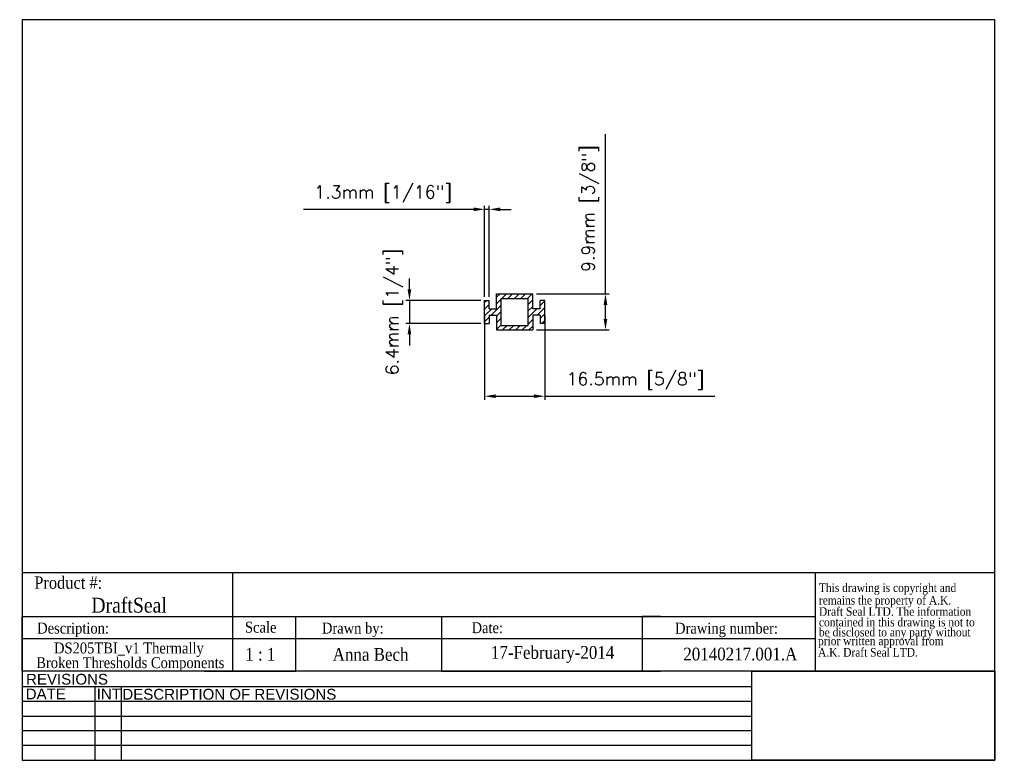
# Model space of a CAD drawing. Header units: millimetres. Extents: x 2361 to 2631, y 15 to 219.
import ezdxf
from ezdxf.enums import TextEntityAlignment as Align

# ---------------------------------------------------------------- set-up
doc = ezdxf.new("R2010")
doc.units = ezdxf.units.MM
doc.header["$MEASUREMENT"] = 0
doc.layers.add('AM_5', color=3, linetype='Continuous', lineweight=25)
doc.layers.add('BORDER', color=7, linetype='Continuous', lineweight=25)
doc.layers.add('FRAME', color=7, linetype='Continuous')
doc.styles.add('DS GROUP', font='arial.ttf')
doc.styles.get("Standard").update_dxf_attribs({"font": 'ROMANS.SHX'})
doc.styles.add('TAG', font='GARA.TTF')
doc.dimstyles.new('AM_ISO$0', dxfattribs={"dimtxt": 1.5, "dimasz": 1.5, "dimexe": 1, "dimexo": 1, "dimgap": 1.5, "dimtad": 1, "dimdec": 0, "dimdsep": 46, "dimtxsty": 'Standard', "dimcen": 0, "dimclrd": 256, "dimclre": 256, "dimclrt": 2, "dimadec": 0, "dimazin": 2, "dimtp": 0.1, "dimtm": 0.1, "dimtfac": 0.71, "dimtdec": 0, "dimtmove": 0, "dimatfit": 3, "dimfxl": 1, "dimlwd": -1, "dimlwe": -1, "dimarcsym": 1})
picture_1 = doc.add_image_def('image1.bmp', size_in_pixel=(901, 331))

# ---------------------------------------------------------------- blocks, each defined once
blk = doc.blocks.new('A$C08671A0E')
at = {"layer": 'FRAME', "style": 'TAG'}
for s, p in [('This drawing is copyright and', (14.8, -52.3)), ('remains the property of A.K.', (14.8, -101.5)), ('Draft Seal LTD. The information', (14.8, -145.7)), ('contained in this drawing is not to  ', (14.8, -187.4)), ('be disclosed to any party without ', (14.8, -226.7)), (' prior written approval from', (0, -261.2)), (' A.K. Draft Seal LTD.', (0, -306.1))]:
    blk.add_text(s, height=33.819, dxfattribs=at).set_placement(p)
blk = doc.blocks.new('*D465')
at = {"layer": 'AM_5', "linetype": 'ByBlock', "transparency": 16777216}
for p, q in [((2488.85, 137.32), (2488.85, 114.2)), ((2505.36, 137.32), (2505.36, 114.2)), ((2491.85, 115.2), (2502.36, 115.2)), ((2505.36, 115.2), (2552.03, 115.2))]:
    blk.add_line(p, q, dxfattribs=at)
at = {"layer": 'AM_5', "transparency": 16777216}
for points in [[(2491.85, 115.7), (2491.85, 114.7), (2488.85, 115.2)], [(2502.36, 115.7), (2502.36, 114.7), (2505.36, 115.2)]]:
    blk.add_solid(points, dxfattribs=at)
at = {"layer": 'Defpoints', "color": 0, "transparency": 16777216}
for p in [(2488.85, 138.32), (2505.36, 138.32), (2505.36, 115.2)]:
    blk.add_point(p, dxfattribs=at)
at = {"layer": 'AM_5', "color": 7, "transparency": 16777216, "insert": (2530.19, 119.37), "char_height": 3.5, "attachment_point": 5}
blk.add_mtext('16.5mm [5/8"]', dxfattribs=at)
blk = doc.blocks.new('*D466')
at = {"layer": 'AM_5', "linetype": 'ByBlock', "transparency": 16777216}
for p, q in [((2522, 143.27), (2522, 187.11)), ((2503.06, 143.27), (2523, 143.27)), ((2522, 136.37), (2522, 140.27)), ((2503.06, 133.37), (2523, 133.37))]:
    blk.add_line(p, q, dxfattribs=at)
at = {"layer": 'AM_5', "transparency": 16777216}
for points in [[(2521.5, 140.27), (2522.5, 140.27), (2522, 143.27)], [(2521.5, 136.37), (2522.5, 136.37), (2522, 133.37)]]:
    blk.add_solid(points, dxfattribs=at)
at = {"layer": 'Defpoints', "color": 0, "transparency": 16777216}
for p in [(2502.06, 143.27), (2502.06, 133.37), (2522, 133.37)]:
    blk.add_point(p, dxfattribs=at)
at = {"layer": 'AM_5', "color": 7, "transparency": 16777216, "insert": (2517.83, 166.69), "char_height": 3.5, "attachment_point": 5, "rotation": 90}
blk.add_mtext('9.9mm [3/8"]', dxfattribs=at)
blk = doc.blocks.new('*D467')
at = {"layer": 'AM_5', "linetype": 'ByBlock', "transparency": 16777216}
for p, q in [((2468.23, 144.5), (2468.23, 147.5)), ((2487.85, 141.5), (2467.23, 141.5)), ((2468.23, 141.5), (2468.23, 135.15)), ((2487.85, 135.15), (2467.23, 135.15)), ((2468.23, 132.15), (2468.23, 129.15))]:
    blk.add_line(p, q, dxfattribs=at)
at = {"layer": 'AM_5', "transparency": 16777216}
for points in [[(2467.73, 144.5), (2468.73, 144.5), (2468.23, 141.5)], [(2467.73, 132.15), (2468.73, 132.15), (2468.23, 135.15)]]:
    blk.add_solid(points, dxfattribs=at)
at = {"layer": 'Defpoints', "color": 0, "transparency": 16777216}
for p in [(2488.85, 141.5), (2468.23, 135.15), (2488.85, 135.15)]:
    blk.add_point(p, dxfattribs=at)
at = {"layer": 'AM_5', "color": 7, "transparency": 16777216, "insert": (2464.06, 138.32), "char_height": 3.5, "attachment_point": 5, "rotation": 90}
blk.add_mtext('6.4mm [1/4"]', dxfattribs=at)
blk = doc.blocks.new('*D468')
at = {"layer": 'AM_5', "linetype": 'ByBlock', "transparency": 16777216}
for p, q in [((2488.85, 142.5), (2488.85, 167.47)), ((2490.12, 142.5), (2490.12, 167.47)), ((2485.85, 166.47), (2439.18, 166.47)), ((2490.12, 166.47), (2488.85, 166.47)), ((2493.12, 166.47), (2496.12, 166.47))]:
    blk.add_line(p, q, dxfattribs=at)
at = {"layer": 'AM_5', "transparency": 16777216}
for points in [[(2485.85, 166.97), (2485.85, 165.97), (2488.85, 166.47)], [(2493.12, 166.97), (2493.12, 165.97), (2490.12, 166.47)]]:
    blk.add_solid(points, dxfattribs=at)
at = {"layer": 'Defpoints', "color": 0, "transparency": 16777216}
for p in [(2488.85, 166.47), (2488.85, 141.5), (2490.12, 141.5)]:
    blk.add_point(p, dxfattribs=at)
at = {"layer": 'AM_5', "color": 7, "transparency": 16777216, "insert": (2461.02, 170.64), "char_height": 3.5, "attachment_point": 5}
blk.add_mtext('1.3mm [1/16"]', dxfattribs=at)

msp = doc.modelspace()

# ---------------------------------------------------------------- linework, layer by layer
for p, q in [((2492.15, 143.27), (2502.06, 143.27)), ((2492.15, 139.21), (2492.15, 143.27)), ((2492.15, 142.35), (2493.08, 143.27)), ((2493.6, 142), (2494.87, 143.27)), ((2495.23, 142), (2496.5, 143.27)), ((2497.03, 142), (2498.3, 143.27)), ((2498.83, 142), (2500.1, 143.27)), ((2500.62, 142), (2501.89, 143.27)), ((2502.06, 139.21), (2502.06, 143.27)), ((2488.85, 135.15), (2488.85, 141.5)), ((2488.85, 141.5), (2490.12, 141.5)), ((2488.85, 141.01), (2489.34, 141.5)), ((2490.12, 139.21), (2490.12, 141.5)), ((2492.15, 140.55), (2493.42, 141.82)), ((2493.42, 134.64), (2493.42, 142)), ((2493.42, 142), (2500.79, 142)), ((2500.79, 134.64), (2500.79, 142)), ((2500.79, 140.37), (2502.06, 141.64)), ((2504.09, 139.21), (2504.09, 141.5)), ((2505.36, 141.5), (2504.09, 141.5)), ((2504.09, 140.08), (2505.36, 141.35)), ((2505.36, 135.15), (2505.36, 141.5)), ((2488.85, 139.05), (2490.12, 140.32)), ((2488.85, 137.25), (2490.81, 139.21)), ((2490.12, 139.21), (2492.15, 139.21)), ((2490.66, 137.43), (2493.42, 140.19)), ((2492.15, 137.13), (2493.42, 138.4)), ((2500.79, 138.58), (2502.06, 139.85)), ((2500.79, 136.78), (2503.22, 139.21)), ((2504.09, 139.21), (2502.06, 139.21)), ((2503.23, 137.43), (2505.36, 139.56)), ((2504.09, 136.49), (2505.36, 137.76)), ((2488.85, 135.62), (2490.12, 136.89)), ((2488.85, 135.15), (2490.12, 135.15)), ((2490.12, 137.43), (2492.15, 137.43)), ((2490.12, 137.43), (2490.12, 135.15)), ((2492.15, 137.43), (2492.15, 133.37)), ((2492.15, 135.33), (2493.42, 136.6)), ((2500.79, 134.99), (2502.06, 136.26)), ((2502.06, 137.43), (2502.06, 133.37)), ((2504.09, 137.43), (2502.06, 137.43)), ((2504.09, 137.43), (2504.09, 135.15)), ((2505.36, 135.15), (2504.09, 135.15)), ((2504.54, 135.15), (2505.36, 135.96)), ((2492.15, 133.53), (2493.42, 134.8)), ((2492.15, 133.37), (2502.06, 133.37)), ((2493.42, 134.64), (2500.79, 134.64)), ((2493.78, 133.37), (2495.05, 134.64)), ((2495.58, 133.37), (2496.85, 134.64)), ((2497.37, 133.37), (2498.64, 134.64)), ((2499.17, 133.37), (2500.44, 134.64)), ((2500.97, 133.37), (2502.06, 134.46)), ((2362.06, 66.79), (2579.51, 66.79)), ((2419.68, 66.79), (2419.68, 54.73)), ((2579.51, 66.79), (2579.51, 39.73)), ((2362.06, 39.73), (2362.06, 54.73)), ((2362.06, 54.73), (2579.51, 54.73)), ((2362.06, 54.73), (2362.06, 49.73)), ((2362.06, 54.73), (2362.06, 48.73)), ((2362.06, 54.73), (2412.06, 54.73)), ((2419.68, 54.73), (2419.68, 39.73)), ((2437.06, 39.73), (2437.06, 54.73)), ((2437.06, 54.73), (2477.06, 54.73)), ((2477.06, 54.73), (2477.06, 39.73)), ((2537.06, 54.73), (2532.06, 54.73)), ((2532.06, 54.73), (2532.06, 39.73)), ((2362.06, 48.73), (2362.06, 50.23)), ((2362.06, 48.73), (2579.51, 48.73)), ((2362.06, 39.73), (2362.06, 42.73)), ((2412.06, 39.73), (2437.06, 39.73)), ((2477.06, 39.73), (2537.06, 39.73))]:
    msp.add_line(p, q)
at = {"layer": 'BORDER'}
for p, q in [((2362.06, 218.5), (2362.06, 15.3)), ((2628.76, 218.5), (2362.06, 218.5)), ((2628.76, 15.3), (2628.76, 218.5)), ((2579.51, 66.79), (2628.76, 66.79)), ((2628.76, 39.73), (2362.06, 39.73)), ((2562.14, 35.42), (2362.06, 35.42)), ((2381.93, 35.42), (2381.93, 15.3)), ((2389.14, 35.42), (2389.14, 15.3)), ((2562.14, 31.4), (2362.06, 31.4)), ((2562.14, 27.37), (2362.06, 27.37)), ((2562.14, 23.35), (2362.06, 23.35)), ((2562.14, 19.33), (2362.06, 19.33)), ((2362.06, 15.3), (2628.76, 15.3))]:
    msp.add_line(p, q, dxfattribs=at)
at = {"layer": 'FRAME', "color": 1}
for q in [(2562.14, 39.74), (2562.14, 39.73)]:
    msp.add_line((2562.14, 15.3), q, dxfattribs=at)

# ---------------------------------------------------------------- block references
at = {"xscale": 0.06987750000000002, "yscale": 0.06987750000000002, "zscale": 0.06987750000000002}
msp.add_blockref('A$C08671A0E', (2579.51, 65.14), dxfattribs=at)

# ---------------------------------------------------------------- texts
at = {"layer": 'BORDER', "attachment_point": 2, "style": 'DS GROUP'}
for s, width, insert, char_height in [('REVISIONS', 20.3868, (2374.32, 39.03), 2.953), ('DATE', 20.3868, (2368.5, 34.99), 2.953), ('INT', 20.3868, (2385.79, 34.99), 2.953), ('DESCRIPTION OF REVISIONS', 103.8609, (2418.84, 34.91), 2.9531)]:
    msp.add_mtext_dynamic_manual_height_columns(s, width=width, gutter_width=7.5, heights=[0], dxfattribs=dict(at, insert=insert, char_height=char_height))
at = {"layer": 'FRAME', "style": 'TAG'}
for s, height, p in [('Product #:', 3.382, (2374.65, 64.13)), ('DraftSeal', 4.069, (2391.34, 57.98)), ('Description:', 3, (2375.98, 51.11)), ('Drawn by:', 3, (2452.69, 51.18)), ('Date:', 3, (2489.58, 51.66)), ('Drawing number:', 3, (2555.2, 51.15)), ('1 : 1', 3.5, (2427.35, 44.39)), ('Anna Bech', 3.5, (2457.58, 44.44)), ('17-February-2014', 3.5, (2507.5, 44.44)), ('20140217.001.A', 3.5, (2558.98, 44.45))]:
    msp.add_text(s, height=height, dxfattribs=at).set_placement(p, align=Align.MIDDLE)
msp.add_text('Scale', height=3, dxfattribs=at).set_placement((2423.13, 50.32))
for s, p in [('DS205TBI_v1 Thermally  ', (2392.28, 44.63)), ('Broken Thresholds Components', (2391.68, 40.6))]:
    msp.add_text(s, height=3, dxfattribs=at).set_placement(p, align=Align.CENTER)

# ---------------------------------------------------------------- dimensions: what is measured, and where the dimension line sits
at = {"layer": 'AM_5'}
for base, p1, p2, picture, middle in [((2522, 133.37), (2502.06, 143.27), (2502.06, 133.37), '*D466', (2522, 166.69)), ((2468.22609606, 135.14587114), (2488.84985131, 141.49587114), (2488.84985131, 135.14587114), '*D467', (2468.22609606, 138.32087114))]:
    dim = msp.add_linear_dim(base=base, p1=p1, p2=p2, angle=90, dimstyle='AM_ISO$0', override={"dimtxt": 3.5, "dimasz": 3, "dimdec": 1, "dimpost": '<>mm', "dimclrt": 7}, dxfattribs=at)
    dim.commit()
    dim.dimension.update_dxf_attribs({"geometry": picture, "text_midpoint": middle, "dimtype": 160})
for base, p1, p2, picture, middle in [((2488.85, 166.47), (2490.12, 141.5), (2488.85, 141.5), '*D468', (2461.02, 166.47)), ((2505.36, 115.2), (2488.85, 138.32), (2505.36, 138.32), '*D465', (2530.19, 115.2))]:
    dim = msp.add_linear_dim(base=base, p1=p1, p2=p2, dimstyle='AM_ISO$0', override={"dimtxt": 3.5, "dimasz": 3, "dimdec": 1, "dimpost": '<>mm', "dimclrt": 7}, dxfattribs=at)
    dim.commit()
    dim.dimension.update_dxf_attribs({"geometry": picture, "text_midpoint": middle, "dimtype": 160})

# ---------------------------------------------------------------- pictures from other files: only their frames are drawn
image = msp.add_image(picture_1, insert=(2562.14, 15.3), size_in_units=(66.62, 24.47))
image.dxf.flags = 7

doc.saveas('drawing.dxf')
